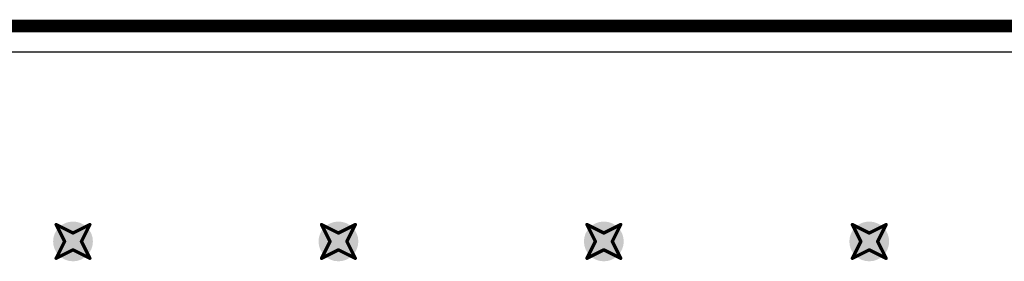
# Model space of a CAD drawing. Header units: inches. Extents: x -0.03 to 9.71, y 0 to 4.44.
# Tile 60 of 118: x 0.8 to 1.38, y 2.41 to 2.55. Entities that reach past the tile are written whole.
import ezdxf

# ---------------------------------------------------------------- set-up
doc = ezdxf.new("R2010")
doc.units = ezdxf.units.IN
doc.header["$MEASUREMENT"] = 0
for name, color, linetype in [('Board Outline', 216, 'Continuous'), ('Bottom Layer', 5, 'Continuous'), ('Drill Drawing', 1, 'Continuous'), ('Layer 1', 16, 'Continuous'), ('Layer 2', 76, 'Continuous'), ('Top Layer', 1, 'Continuous'), ('Via Holes', 16, 'Continuous')]:
    doc.layers.add(name, color=color, linetype=linetype)

msp = doc.modelspace()

# ---------------------------------------------------------------- hatches: boundary and pattern name
at = {"layer": 'Bottom Layer'}
h = msp.add_hatch(color=5, dxfattribs=at)
edge = h.paths.add_edge_path()
edge.add_arc((0.82677, 2.42126), 0.01181, 0, 360)
h = msp.add_hatch(color=5, dxfattribs=at)
edge = h.paths.add_edge_path()
edge.add_arc((0.98425, 2.42126), 0.01181, 0, 360)
h = msp.add_hatch(color=5, dxfattribs=at)
edge = h.paths.add_edge_path()
edge.add_arc((1.14173, 2.42126), 0.01181, 0, 360)
h = msp.add_hatch(color=5, dxfattribs=at)
edge = h.paths.add_edge_path()
edge.add_arc((1.29921, 2.42126), 0.01181, 0, 360)
at = {"layer": 'Layer 1'}
h = msp.add_hatch(color=16, dxfattribs=at)
edge = h.paths.add_edge_path()
edge.add_arc((0.82677, 2.42126), 0.01181, 0, 360)
h = msp.add_hatch(color=16, dxfattribs=at)
edge = h.paths.add_edge_path()
edge.add_arc((0.98425, 2.42126), 0.01181, 0, 360)
h = msp.add_hatch(color=16, dxfattribs=at)
edge = h.paths.add_edge_path()
edge.add_arc((1.14173, 2.42126), 0.01181, 0, 360)
h = msp.add_hatch(color=16, dxfattribs=at)
edge = h.paths.add_edge_path()
edge.add_arc((1.29921, 2.42126), 0.01181, 0, 360)
at = {"layer": 'Layer 2'}
h = msp.add_hatch(color=76, dxfattribs=at)
edge = h.paths.add_edge_path()
edge.add_arc((0.82677, 2.42126), 0.01181, 0, 360)
h = msp.add_hatch(color=76, dxfattribs=at)
edge = h.paths.add_edge_path()
edge.add_arc((0.98425, 2.42126), 0.01181, 0, 360)
h = msp.add_hatch(color=76, dxfattribs=at)
edge = h.paths.add_edge_path()
edge.add_arc((1.14173, 2.42126), 0.01181, 0, 360)
h = msp.add_hatch(color=76, dxfattribs=at)
edge = h.paths.add_edge_path()
edge.add_arc((1.29921, 2.42126), 0.01181, 0, 360)
at = {"layer": 'Top Layer'}
h = msp.add_hatch(color=1, dxfattribs=at)
edge = h.paths.add_edge_path()
edge.add_arc((0.82677, 2.42126), 0.01181, 0, 360)
h = msp.add_hatch(color=1, dxfattribs=at)
edge = h.paths.add_edge_path()
edge.add_arc((0.98425, 2.42126), 0.01181, 0, 360)
h = msp.add_hatch(color=1, dxfattribs=at)
edge = h.paths.add_edge_path()
edge.add_arc((1.14173, 2.42126), 0.01181, 0, 360)
h = msp.add_hatch(color=1, dxfattribs=at)
edge = h.paths.add_edge_path()
edge.add_arc((1.29921, 2.42126), 0.01181, 0, 360)
at = {"layer": 'Via Holes'}
h = msp.add_hatch(color=7, dxfattribs=at)
edge = h.paths.add_edge_path()
edge.add_arc((0.82677, 2.42126), 0.00591, 0, 360)
h = msp.add_hatch(color=7, dxfattribs=at)
edge = h.paths.add_edge_path()
edge.add_arc((0.98425, 2.42126), 0.00591, 0, 360)
h = msp.add_hatch(color=7, dxfattribs=at)
edge = h.paths.add_edge_path()
edge.add_arc((1.14173, 2.42126), 0.00591, 0, 360)
h = msp.add_hatch(color=7, dxfattribs=at)
edge = h.paths.add_edge_path()
edge.add_arc((1.29921, 2.42126), 0.00591, 0, 360)

# ---------------------------------------------------------------- linework, layer by layer
at = {"layer": 'Board Outline', "const_width": 0.0075}
msp.add_lwpolyline([(0.00984, 2.54921), (4.32087, 2.54921)], dxfattribs=at)
at = {"layer": 'Bottom Layer'}
msp.add_line((0.02514, 2.53392), (1.58322, 2.53392), dxfattribs=at)
at = {"layer": 'Drill Drawing', "const_width": 0.002}
for points in [[(0.81677, 2.43126), (0.82677, 2.42626)], [(0.81677, 2.43126), (0.82177, 2.42126)], [(0.82677, 2.42626), (0.83677, 2.43126)], [(0.83177, 2.42126), (0.83677, 2.43126)], [(0.97425, 2.43126), (0.98425, 2.42626)], [(0.97425, 2.43126), (0.97925, 2.42126)], [(0.98425, 2.42626), (0.99425, 2.43126)], [(0.98925, 2.42126), (0.99425, 2.43126)], [(1.13173, 2.43126), (1.14173, 2.42626)], [(1.13173, 2.43126), (1.13673, 2.42126)], [(1.14173, 2.42626), (1.15173, 2.43126)], [(1.14673, 2.42126), (1.15173, 2.43126)], [(1.28921, 2.43126), (1.29921, 2.42626)], [(1.28921, 2.43126), (1.29421, 2.42126)], [(1.29921, 2.42626), (1.30921, 2.43126)], [(1.30421, 2.42126), (1.30921, 2.43126)], [(0.81677, 2.41126), (0.82177, 2.42126)], [(0.83177, 2.42126), (0.83677, 2.41126)], [(0.97425, 2.41126), (0.97925, 2.42126)], [(0.98925, 2.42126), (0.99425, 2.41126)], [(1.13173, 2.41126), (1.13673, 2.42126)], [(1.14673, 2.42126), (1.15173, 2.41126)], [(1.28921, 2.41126), (1.29421, 2.42126)], [(1.30421, 2.42126), (1.30921, 2.41126)], [(0.81677, 2.41126), (0.82677, 2.41626)], [(0.82677, 2.41626), (0.83677, 2.41126)], [(0.97425, 2.41126), (0.98425, 2.41626)], [(0.98425, 2.41626), (0.99425, 2.41126)], [(1.13173, 2.41126), (1.14173, 2.41626)], [(1.14173, 2.41626), (1.15173, 2.41126)], [(1.28921, 2.41126), (1.29921, 2.41626)], [(1.29921, 2.41626), (1.30921, 2.41126)]]:
    msp.add_lwpolyline(points, dxfattribs=at)
at = {"layer": 'Drill Drawing', "const_width": 0.001}
for points in [[(0.81627, 2.43126, 1), (0.81727, 2.43126, 1)], [(0.81627, 2.43126, 1), (0.81727, 2.43126, 1)], [(0.83627, 2.43126, 1), (0.83727, 2.43126, 1)], [(0.83627, 2.43126, 1), (0.83727, 2.43126, 1)], [(0.97375, 2.43126, 1), (0.97475, 2.43126, 1)], [(0.97375, 2.43126, 1), (0.97475, 2.43126, 1)], [(0.99375, 2.43126, 1), (0.99475, 2.43126, 1)], [(0.99375, 2.43126, 1), (0.99475, 2.43126, 1)], [(1.13123, 2.43126, 1), (1.13223, 2.43126, 1)], [(1.13123, 2.43126, 1), (1.13223, 2.43126, 1)], [(1.15123, 2.43126, 1), (1.15223, 2.43126, 1)], [(1.15123, 2.43126, 1), (1.15223, 2.43126, 1)], [(1.28871, 2.43126, 1), (1.28971, 2.43126, 1)], [(1.28871, 2.43126, 1), (1.28971, 2.43126, 1)], [(1.30871, 2.43126, 1), (1.30971, 2.43126, 1)], [(1.30871, 2.43126, 1), (1.30971, 2.43126, 1)], [(0.82627, 2.42626, 1), (0.82727, 2.42626, 1)], [(0.82627, 2.42626, 1), (0.82727, 2.42626, 1)], [(0.98375, 2.42626, 1), (0.98475, 2.42626, 1)], [(0.98375, 2.42626, 1), (0.98475, 2.42626, 1)], [(1.14123, 2.42626, 1), (1.14223, 2.42626, 1)], [(1.14123, 2.42626, 1), (1.14223, 2.42626, 1)], [(1.29871, 2.42626, 1), (1.29971, 2.42626, 1)], [(1.29871, 2.42626, 1), (1.29971, 2.42626, 1)], [(0.82127, 2.42126, 1), (0.82227, 2.42126, 1)], [(0.82127, 2.42126, 1), (0.82227, 2.42126, 1)], [(0.83127, 2.42126, 1), (0.83227, 2.42126, 1)], [(0.83127, 2.42126, 1), (0.83227, 2.42126, 1)], [(0.97875, 2.42126, 1), (0.97975, 2.42126, 1)], [(0.97875, 2.42126, 1), (0.97975, 2.42126, 1)], [(0.98875, 2.42126, 1), (0.98975, 2.42126, 1)], [(0.98875, 2.42126, 1), (0.98975, 2.42126, 1)], [(1.13623, 2.42126, 1), (1.13723, 2.42126, 1)], [(1.13623, 2.42126, 1), (1.13723, 2.42126, 1)], [(1.14623, 2.42126, 1), (1.14723, 2.42126, 1)], [(1.14623, 2.42126, 1), (1.14723, 2.42126, 1)], [(1.29371, 2.42126, 1), (1.29471, 2.42126, 1)], [(1.29371, 2.42126, 1), (1.29471, 2.42126, 1)], [(1.30371, 2.42126, 1), (1.30471, 2.42126, 1)], [(1.30371, 2.42126, 1), (1.30471, 2.42126, 1)], [(0.82627, 2.41626, 1), (0.82727, 2.41626, 1)], [(0.82627, 2.41626, 1), (0.82727, 2.41626, 1)], [(0.98375, 2.41626, 1), (0.98475, 2.41626, 1)], [(0.98375, 2.41626, 1), (0.98475, 2.41626, 1)], [(1.14123, 2.41626, 1), (1.14223, 2.41626, 1)], [(1.14123, 2.41626, 1), (1.14223, 2.41626, 1)], [(1.29871, 2.41626, 1), (1.29971, 2.41626, 1)], [(1.29871, 2.41626, 1), (1.29971, 2.41626, 1)], [(0.81627, 2.41126, 1), (0.81727, 2.41126, 1)], [(0.81627, 2.41126, 1), (0.81727, 2.41126, 1)], [(0.83627, 2.41126, 1), (0.83727, 2.41126, 1)], [(0.83627, 2.41126, 1), (0.83727, 2.41126, 1)], [(0.97375, 2.41126, 1), (0.97475, 2.41126, 1)], [(0.97375, 2.41126, 1), (0.97475, 2.41126, 1)], [(0.99375, 2.41126, 1), (0.99475, 2.41126, 1)], [(0.99375, 2.41126, 1), (0.99475, 2.41126, 1)], [(1.13123, 2.41126, 1), (1.13223, 2.41126, 1)], [(1.13123, 2.41126, 1), (1.13223, 2.41126, 1)], [(1.15123, 2.41126, 1), (1.15223, 2.41126, 1)], [(1.15123, 2.41126, 1), (1.15223, 2.41126, 1)], [(1.28871, 2.41126, 1), (1.28971, 2.41126, 1)], [(1.28871, 2.41126, 1), (1.28971, 2.41126, 1)], [(1.30871, 2.41126, 1), (1.30971, 2.41126, 1)], [(1.30871, 2.41126, 1), (1.30971, 2.41126, 1)]]:
    msp.add_lwpolyline(points, format="xyb", close=True, dxfattribs=at)
at = {"layer": 'Layer 1'}
msp.add_line((0.02514, 2.53392), (1.58322, 2.53392), dxfattribs=at)
at = {"layer": 'Layer 2'}
msp.add_line((0.02514, 2.53392), (1.58322, 2.53392), dxfattribs=at)
at = {"layer": 'Top Layer'}
msp.add_line((0.02514, 2.53392), (1.58322, 2.53392), dxfattribs=at)

doc.saveas('drawing.dxf')
